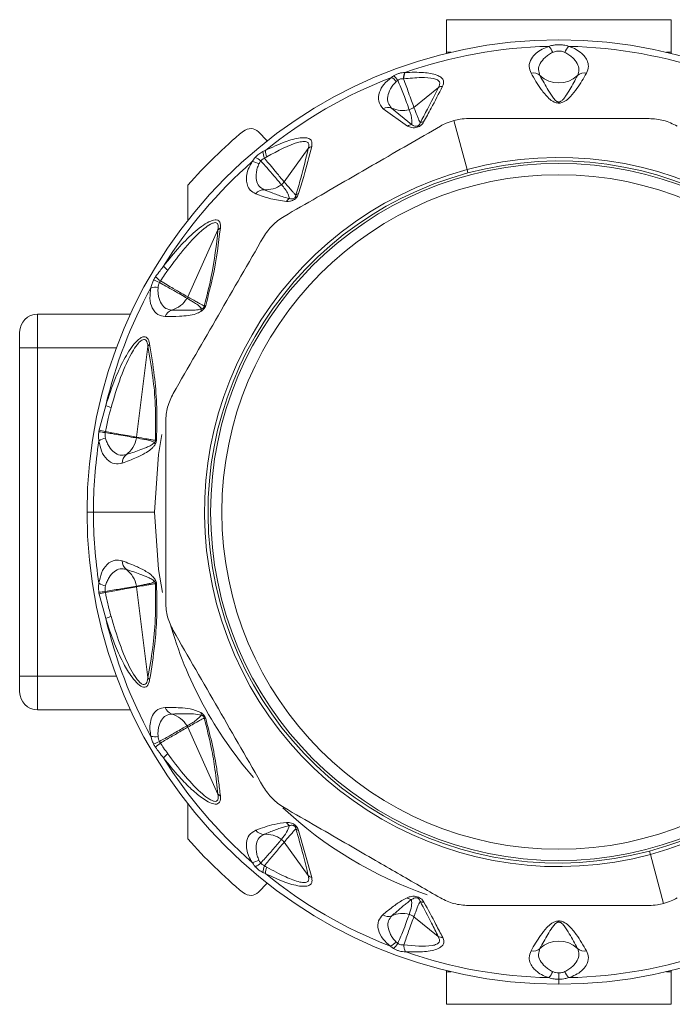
# Model space of a CAD drawing. Header units: millimetres. Extents: x -447 to 1924, y -61 to 422.
# Tile 20 of 59: x 90 to 119, y 378 to 422. Entities that reach past the tile are written whole.
import ezdxf

# ---------------------------------------------------------------- set-up
doc = ezdxf.new("R2010")
doc.units = ezdxf.units.MM

# ---------------------------------------------------------------- blocks, each defined once
blk = doc.blocks.new('Drawing View1')
at = {"color": 7, "linetype": 'Continuous', "lineweight": 18}
for p, q in [((313.221, 11.711), (313.221, 13.161)), ((313.221, 13.161), (323.221, 13.161)), ((323.221, 13.161), (323.221, 11.711)), ((313.43, 11.711), (313.221, 11.711)), ((313.221, 11.661), (313.221, 11.711)), ((323.221, 11.711), (323.012, 11.711)), ((323.221, 11.711), (323.221, 11.661)), ((311.772, 9.263), (312.866, 10.15)), ((311.668, 8.499), (310.78, 9.23)), ((311.484, 8.427), (310.408, 9.195)), ((314.14, 6.496), (313.555, 8.68)), ((304.852, 8.17), (305.245, 7.776)), ((305.997, 5.946), (307.068, 7.434)), ((314.14, 6.496), (314.18, 6.345)), ((301.71, 5.804), (301.71, 4.241)), ((301.705, 0.835), (303.049, 3.81)), ((295.021, -1.435), (295.021, 0.065)), ((295.021, 0.065), (299.154, 0.065)), ((294.221, -1.435), (294.221, -0.735)), ((294.221, -1.435), (295.021, -1.435)), ((294.221, -16.035), (294.221, -1.435)), ((295.021, -1.435), (298.531, -1.435)), ((295.021, -16.035), (295.021, -1.435)), ((299.428, -5.406), (299.934, -1.372)), ((297.762, -5.084), (298.055, -3.997)), ((297.221, -8.735), (297.506, -8.735)), ((300.221, -8.735), (297.506, -8.735)), ((299.428, -12.064), (299.934, -16.098)), ((298.055, -13.473), (297.762, -12.386)), ((294.221, -16.735), (294.221, -16.035)), ((294.221, -16.035), (295.021, -16.035)), ((295.021, -17.535), (295.021, -16.035)), ((295.021, -16.035), (298.531, -16.035)), ((295.021, -17.535), (299.154, -17.535)), ((301.705, -18.305), (303.049, -21.28)), ((301.71, -21.711), (301.71, -23.274)), ((306.641, -22.895), (307.221, -24.991)), ((305.997, -23.416), (307.068, -24.904)), ((322.262, -23.815), (322.302, -23.966)), ((322.302, -23.966), (322.887, -26.15)), ((305.245, -25.246), (304.852, -25.64)), ((311.772, -26.733), (312.855, -27.612)), ((313.221, -29.181), (313.221, -29.131)), ((313.221, -30.631), (313.221, -29.181)), ((313.221, -29.181), (313.43, -29.181)), ((318.221, -29.235), (318.221, -29.519)), ((323.012, -29.181), (323.221, -29.181)), ((323.221, -29.131), (323.221, -29.181)), ((323.221, -29.181), (323.221, -30.631)), ((318.221, -29.735), (318.221, -29.519)), ((323.221, -30.631), (313.221, -30.631))]:
    blk.add_line(p, q, dxfattribs=at)
at = {"color": 7, "linetype": 'Continuous', "lineweight": 18, "flags": 128}
for points in [[(300.553, -5.295), (300.404, -6.173), (300.221, -8.735)], [(300.221, -8.735), (300.404, -11.297), (300.581, -12.317)]]:
    blk.add_lwpolyline(points, dxfattribs=at)
at = {"color": 7, "linetype": 'Continuous', "lineweight": 18}
for radius in [15.5, 15]:
    blk.add_circle((318.221, -8.735), radius, dxfattribs=at)
for centre, radius, start, end in [((318.221, -8.735), 21, 270, 180), ((318.221, -8.735), 20.715, 91.2076, 109.3203), ((317.232, 11.452), 0.761, 19.4098, 43.4244), ((319.21, 11.452), 0.761, 136.5756, 160.5902), ((318.221, -8.735), 20.715, 70.7909, 88.7924), ((318.221, -8.735), 20.715, 111.0828, 129.0802), ((310.425, 9.971), 0.711, 38.0377, 61.0471), ((310.336, 10.014), 0.843, 32.1219, 50.6016), ((311.975, 10.537), 0.668, 155.5503, 180.1451), ((311.971, 10.526), 0.655, 153.86, 179.2766), ((317.089, 10.339), 0.452, 48.9264, 102.9176), ((318.221, 11.563), 1.216, 226.5845, 313.4155), ((319.353, 10.339), 0.452, 77.0824, 131.0736), ((313.055, 9.799), 0.399, 91.3535, 118.3569), ((310.628, 8.854), 0.406, 67.902, 122.832), ((311.27, 10.28), 1.159, 244.9802, 284.6512), ((311.713, 8.116), 0.385, 96.6679, 126.3431), ((312.219, 8.241), 0.375, 92.1072, 116.8471), ((318.221, -8.735), 22, 129.6624, 138.6353), ((304.498, 7.816), 0.5, 45, 129.6624), ((307.349, 7.118), 0.423, 107.5565, 131.6514), ((304.218, 6.037), 1.116, 48.7601, 63.865), ((305.842, 7.335), 0.796, 182.8892, 204.9427), ((305.966, 7.37), 0.805, 181.7282, 202.648), ((318.221, -8.735), 15.768, 285, 105), ((318.221, -8.735), 20.715, 131.2076, 148.1324), ((304.487, 6.093), 0.761, 59.4098, 83.4244), ((318.221, -8.735), 15.612, 285, 105), ((318.221, -8.735), 15.768, 105, 285), ((318.221, -8.735), 15.612, 105, 285), ((305.184, 6.765), 1.168, 265.9479, 306.1962), ((305.093, 5.149), 0.452, 88.9264, 142.9176), ((306.749, 5.069), 0.372, 106.9177, 128.3159), ((306.45, 4.856), 0.413, 121.4787, 148.1961), ((303.334, 3.56), 0.379, 118.2683, 138.9047), ((301.731, 3.129), 1.441, 220.0799, 230.4484), ((299.344, -0.733), 2.461, 63.4578, 70.1102), ((301.394, 2.809), 1.559, 223.8593, 234.4406), ((318.221, -8.735), 20.715, 151.2076, 166.7769), ((300.244, 0.502), 0.761, 79.4098, 103.4244), ((300.664, 1.379), 1.177, 286.0566, 328.9724), ((301.225, 1.052), 0.527, 328.0752, 335.7129), ((302.558, 0.22), 0.238, 103.248, 120.0633), ((295.021, -0.735), 0.8, 90, 180), ((301.136, -0.179), 0.452, 108.9264, 162.9176), ((302.632, 0.158), 0.344, 155.611, 176.4192), ((300.27, -1.529), 0.371, 134.8685, 155.0225), ((298.967, -2.025), 2.173, 245.1775, 251.8338), ((297.334, -9.976), 4.825, 81.7246, 85.1014), ((298.697, -2.237), 2.997, 251.8172, 257.2643), ((318.221, -8.735), 20.715, 171.2076, 180), ((298.169, -6.204), 0.761, 99.4098, 123.4244), ((298.261, -5.234), 1.179, 306.0921, 349.8835), ((298.905, -5.341), 0.527, 349.0389, 352.8561), ((300.499, -5.601), 0.274, 188.8197, 207.1446), ((300.376, -5.761), 0.241, 104.9328, 117.4882), ((299.24, -6.538), 0.452, 128.9264, 182.9176), ((318.221, -8.735), 21, 180, 270), ((318.221, -8.735), 20.715, 180, 188.7924), ((299.24, -10.932), 0.452, 177.0824, 231.0736), ((298.261, -12.237), 1.179, 10.1165, 53.9079), ((300.499, -11.87), 0.274, 152.8552, 171.1806), ((298.169, -11.266), 0.761, 236.5758, 260.5903), ((298.905, -12.13), 0.527, 7.1471, 10.9644), ((300.376, -11.709), 0.241, 242.5119, 255.0672), ((297.334, -7.494), 4.825, 274.8986, 278.2754), ((298.697, -15.234), 2.997, 102.7357, 108.1829), ((298.967, -15.446), 2.173, 108.1662, 114.8225), ((318.221, -8.735), 20.715, 193.2231, 208.7924), ((318.221, -8.735), 18, 195.8753, 220.9986), ((300.27, -15.941), 0.371, 204.9775, 225.1315), ((295.021, -16.735), 0.8, 180, 270), ((301.136, -17.292), 0.452, 197.0824, 251.0736), ((300.664, -18.85), 1.177, 31.0277, 73.9434), ((302.632, -17.629), 0.344, 183.5806, 204.3894), ((302.558, -17.69), 0.238, 239.937, 256.7519), ((300.244, -17.972), 0.761, 256.5756, 280.5902), ((299.344, -16.738), 2.461, 289.8898, 296.5422), ((301.393, -20.279), 1.559, 125.5588, 136.1413), ((301.731, -20.599), 1.441, 129.5516, 139.9201), ((318.221, -8.735), 20.715, 211.8676, 228.7924), ((303.334, -21.03), 0.379, 221.0953, 241.7317), ((318.221, -8.735), 18, 226.9592, 251.0059), ((306.45, -22.327), 0.413, 211.8044, 238.5199), ((305.093, -22.619), 0.452, 217.0824, 271.0736), ((305.184, -24.235), 1.168, 53.8038, 94.0521), ((306.749, -22.539), 0.372, 231.6841, 253.0823), ((318.221, -8.735), 22, 221.3647, 230.3376), ((304.487, -23.564), 0.761, 276.5757, 300.5903), ((304.218, -23.507), 1.116, 296.1355, 311.2401), ((305.842, -24.805), 0.796, 155.0575, 177.1112), ((305.966, -24.84), 0.805, 157.352, 178.2718), ((318.221, -8.735), 20.715, 230.9198, 248.7924), ((307.349, -24.588), 0.423, 228.3487, 252.4435), ((304.498, -25.286), 0.5, 230.3376, 315), ((311.723, -25.549), 0.427, 233.4449, 262.7909), ((312.235, -25.678), 0.417, 243.1273, 267.8975), ((310.633, -26.272), 0.452, 237.0824, 291.0736), ((311.27, -27.754), 1.162, 75.3904, 114.1143), ((310.387, -27.367), 0.761, 296.5758, 320.5903), ((310.271, -27.431), 0.925, 309.5889, 328.2249), ((313.066, -27.222), 0.444, 241.635, 268.6537), ((318.221, -29.033), 1.216, 46.5845, 133.4155), ((318.221, -8.735), 20.715, 250.7909, 268.7924), ((317.089, -27.81), 0.452, 257.0824, 311.0736), ((318.221, -8.735), 20.715, 271.2076, 289.209), ((319.353, -27.81), 0.452, 228.9264, 282.9176), ((317.232, -28.922), 0.761, 316.5756, 340.5902), ((319.21, -28.922), 0.761, 199.4098, 223.4244)]:
    blk.add_arc(centre, radius, start, end, dxfattribs=at)
for points, knots in [([(317.784, 11.975), (317.678, 11.937), (317.452, 11.857), (317.184, 11.665), (316.964, 11.405), (316.864, 11.092), (316.948, 10.881), (316.988, 10.78)], [0, 0, 0, 0, 0.147122, 0.312406, 0.50794, 0.764712, 1, 1, 1, 1]), ([(318.658, 11.975), (318.585, 11.998), (318.452, 12.038), (318.241, 12.053), (318.06, 12.043), (317.909, 12.017), (317.823, 11.988), (317.784, 11.975)], [0, 0, 0, 0, 0.269902, 0.490211, 0.672926, 0.851395, 1, 1, 1, 1]), ([(319.454, 10.78), (319.495, 10.882), (319.568, 11.067), (319.502, 11.334), (319.369, 11.543), (319.181, 11.723), (318.952, 11.873), (318.747, 11.944), (318.658, 11.975)], [0, 0, 0, 0, 0.237372, 0.431825, 0.589432, 0.718601, 0.877817, 1, 1, 1, 1]), ([(317.949, 11.705), (317.887, 11.672), (317.758, 11.605), (317.555, 11.441), (317.377, 11.216), (317.292, 10.936), (317.354, 10.765), (317.385, 10.68)], [0, 0, 0, 0, 0.11715, 0.23987, 0.49125, 0.745581, 1, 1, 1, 1]), ([(318.493, 11.705), (318.457, 11.719), (318.393, 11.745), (318.291, 11.763), (318.202, 11.766), (318.084, 11.755), (318.006, 11.726), (317.949, 11.705)], [0, 0, 0, 0, 0.212437, 0.388959, 0.539022, 0.670349, 1, 1, 1, 1]), ([(319.057, 10.68), (319.088, 10.765), (319.15, 10.936), (319.065, 11.216), (318.887, 11.441), (318.684, 11.605), (318.555, 11.672), (318.493, 11.705)], [0, 0, 0, 0, 0.254556, 0.508885, 0.760231, 0.882933, 1, 1, 1, 1]), ([(310.408, 9.195), (310.321, 9.302), (310.155, 9.509), (310.207, 9.907), (310.401, 10.283), (310.649, 10.492), (310.769, 10.593)], [0, 0, 0, 0, 0.299106, 0.577097, 0.795469, 1, 1, 1, 1]), ([(310.769, 10.593), (310.788, 10.607), (310.82, 10.632), (310.856, 10.655), (310.872, 10.665)], [0, 0, 0, 0, 0.559965, 1, 1, 1, 1]), ([(310.872, 10.665), (310.909, 10.687), (310.985, 10.73), (311.114, 10.776), (311.245, 10.808), (311.326, 10.812), (311.367, 10.813)], [0, 0, 0, 0, 0.249494, 0.497197, 0.746131, 1, 1, 1, 1]), ([(311.051, 10.462), (311.069, 10.475), (311.107, 10.501), (311.173, 10.526), (311.242, 10.54), (311.286, 10.537), (311.308, 10.535)], [0, 0, 0, 0, 0.250852, 0.497991, 0.745905, 1, 1, 1, 1]), ([(311.308, 10.535), (311.309, 10.535), (311.312, 10.535), (311.315, 10.534), (311.316, 10.534)], [0, 0, 0, 0, 0.557216, 1, 1, 1, 1]), ([(311.316, 10.534), (311.58, 10.558), (312.046, 10.601), (312.561, 10.579), (312.82, 10.494), (312.918, 10.401), (312.93, 10.28), (312.887, 10.193), (312.866, 10.15)], [0, 0, 0, 0, 0.354402, 0.625668, 0.731992, 0.825042, 0.913282, 1, 1, 1, 1]), ([(311.316, 10.534), (311.391, 10.321), (311.522, 9.947), (311.682, 9.507), (311.74, 9.35), (311.772, 9.263)], [0, 0, 0, 0, 0.372806, 0.654894, 1, 1, 1, 1]), ([(311.367, 10.813), (311.37, 10.814), (311.376, 10.814), (311.381, 10.814), (311.383, 10.814)], [0, 0, 0, 0, 0.558902, 1, 1, 1, 1]), ([(311.383, 10.814), (311.661, 10.821), (312.162, 10.834), (312.705, 10.746), (312.978, 10.612), (313.086, 10.487), (313.107, 10.344), (313.065, 10.245), (313.046, 10.198)], [0, 0, 0, 0, 0.331074, 0.596688, 0.707802, 0.810057, 0.910795, 1, 1, 1, 1]), ([(316.988, 10.78), (317.13, 10.538), (317.354, 10.158), (317.692, 9.727), (317.939, 9.527), (318.1, 9.466), (318.19, 9.451), (318.313, 9.455), (318.44, 9.501), (318.598, 9.599), (318.807, 9.798), (319.115, 10.201), (319.32, 10.551), (319.454, 10.78)], [0, 0, 0, 0, 0.25126, 0.396042, 0.462455, 0.47993, 0.495701, 0.509284, 0.540179, 0.56984, 0.63555, 0.761953, 1, 1, 1, 1]), ([(317.385, 10.68), (317.504, 10.458), (317.69, 10.11), (317.931, 9.737), (318.065, 9.57), (318.148, 9.517), (318.177, 9.505), (318.202, 9.5), (318.224, 9.498), (318.261, 9.502), (318.302, 9.52), (318.349, 9.553), (318.425, 9.627), (318.551, 9.794), (318.772, 10.149), (318.944, 10.469), (319.057, 10.68)], [0, 0, 0, 0, 0.2643505, 0.412633, 0.4746961, 0.4850701, 0.4933102, 0.4966759, 0.4996534, 0.5050934, 0.5165262, 0.5306861, 0.5543543, 0.6190612, 0.7494353, 1, 1, 1, 1]), ([(310.78, 9.23), (310.721, 9.302), (310.602, 9.445), (310.59, 9.744), (310.688, 10.021), (310.83, 10.249), (310.934, 10.357), (310.985, 10.409)], [0, 0, 0, 0, 0.254398, 0.508629, 0.760015, 0.882824, 1, 1, 1, 1]), ([(310.985, 10.409), (310.997, 10.42), (311.018, 10.438), (311.041, 10.455), (311.051, 10.462)], [0, 0, 0, 0, 0.562939, 1, 1, 1, 1]), ([(311.051, 10.462), (311.143, 10.248), (311.303, 9.877), (311.471, 9.418), (311.53, 9.253), (311.563, 9.159)], [0, 0, 0, 0, 0.369902, 0.642337, 1, 1, 1, 1]), ([(312.866, 10.15), (312.705, 9.828), (312.447, 9.311), (312.158, 8.777), (312.049, 8.575)], [0, 0, 0, 0, 0.622558, 1, 1, 1, 1]), ([(313.046, 10.198), (312.881, 9.874), (312.615, 9.354), (312.317, 8.818), (312.205, 8.615)], [0, 0, 0, 0, 0.622343, 1, 1, 1, 1]), ([(311.563, 9.159), (311.606, 9.173), (311.681, 9.196), (311.744, 9.242), (311.772, 9.263)], [0, 0, 0, 0, 0.559727, 1, 1, 1, 1]), ([(311.772, 9.263), (311.818, 9.14), (311.883, 8.967), (311.966, 8.762), (312.011, 8.655), (312.038, 8.598), (312.049, 8.575)], [0, 0, 0, 0, 0.5265308, 0.7416797, 0.8929338, 1, 1, 1, 1]), ([(311.563, 9.159), (311.622, 8.998), (311.703, 8.772), (311.676, 8.56), (311.668, 8.499)], [0, 0, 0, 0, 0.715322, 1, 1, 1, 1]), ([(314.202, 8.765), (314.078, 8.76), (313.861, 8.752), (313.646, 8.701), (313.555, 8.68)], [0, 0, 0, 0, 0.5738678, 1, 1, 1, 1]), ([(314.202, 8.765), (314.559, 8.765), (315.286, 8.765), (316.401, 8.765), (317.615, 8.765), (318.995, 8.765), (320.574, 8.765), (321.672, 8.765), (322.24, 8.765)], [0, 0, 0, 0, 0.135414, 0.274984, 0.415234, 0.58558, 0.78576, 1, 1, 1, 1]), ([(305.99, 4.411), (306.481, 4.694), (307.432, 5.243), (308.805, 6.036), (310.645, 7.098), (311.997, 7.879), (312.952, 8.43)], [0, 0, 0, 0, 0.21393, 0.414834, 0.587057, 1, 1, 1, 1]), ([(312.205, 8.615), (312.189, 8.589), (312.16, 8.541), (312.097, 8.473), (312.017, 8.414), (311.91, 8.37), (311.79, 8.353), (311.635, 8.366), (311.545, 8.402), (311.484, 8.427)], [0, 0, 0, 0, 0.130793, 0.239578, 0.342332, 0.447729, 0.567765, 0.709784, 1, 1, 1, 1]), ([(312.049, 8.575), (312.044, 8.557), (312.034, 8.526), (312.013, 8.488), (311.989, 8.462), (311.969, 8.446), (311.942, 8.432), (311.911, 8.423), (311.864, 8.418), (311.764, 8.433), (311.71, 8.471), (311.668, 8.499)], [0, 0, 0, 0, 0.1486655, 0.2587069, 0.3033944, 0.343965, 0.3814215, 0.4237767, 0.4707121, 0.5930499, 1, 1, 1, 1]), ([(313.555, 8.68), (313.439, 8.644), (313.228, 8.579), (313.038, 8.477), (312.952, 8.43)], [0, 0, 0, 0, 0.54545, 1, 1, 1, 1]), ([(305.162, 7.345), (305.453, 7.482), (305.974, 7.728), (306.598, 7.905), (306.963, 7.92), (307.149, 7.864), (307.251, 7.731), (307.232, 7.595), (307.221, 7.521)], [0, 0, 0, 0, 0.329595, 0.590214, 0.697936, 0.79287, 0.888175, 1, 1, 1, 1]), ([(305.224, 7.06), (305.712, 7.331), (306.282, 7.647), (306.867, 7.757), (307.005, 7.735), (307.067, 7.681), (307.104, 7.594), (307.083, 7.5), (307.068, 7.434)], [0, 0, 0, 0, 0.62182, 0.726244, 0.812215, 0.854202, 0.896749, 1, 1, 1, 1]), ([(307.221, 7.521), (307.112, 7.083), (306.943, 6.405), (306.72, 5.681), (306.641, 5.425)], [0, 0, 0, 0, 0.6465737, 1, 1, 1, 1]), ([(304.574, 6.849), (304.596, 6.886), (304.635, 6.95), (304.687, 7.012), (304.71, 7.038)], [0, 0, 0, 0, 0.56467, 1, 1, 1, 1]), ([(304.71, 7.038), (304.759, 7.088), (304.834, 7.164), (304.953, 7.247), (305.016, 7.279), (305.047, 7.295)], [0, 0, 0, 0, 0.4808387, 0.7383008, 1, 1, 1, 1]), ([(305.047, 7.295), (305.069, 7.305), (305.107, 7.322), (305.145, 7.338), (305.162, 7.345)], [0, 0, 0, 0, 0.561612, 1, 1, 1, 1]), ([(305.121, 6.999), (305.14, 7.011), (305.174, 7.031), (305.209, 7.051), (305.224, 7.06)], [0, 0, 0, 0, 0.562686, 1, 1, 1, 1]), ([(307.068, 7.434), (306.965, 7), (306.806, 6.33), (306.593, 5.614), (306.519, 5.361)], [0, 0, 0, 0, 0.647013, 1, 1, 1, 1]), ([(304.732, 5.421), (304.643, 5.468), (304.478, 5.555), (304.352, 5.781), (304.308, 6.019), (304.327, 6.285), (304.404, 6.562), (304.522, 6.762), (304.574, 6.849)], [0, 0, 0, 0, 0.217435, 0.40261, 0.562733, 0.698349, 0.867782, 1, 1, 1, 1]), ([(305.101, 5.601), (305.022, 5.646), (304.865, 5.737), (304.75, 6.006), (304.742, 6.293), (304.792, 6.549), (304.847, 6.683), (304.874, 6.749)], [0, 0, 0, 0, 0.25458, 0.508904, 0.76024, 0.882936, 1, 1, 1, 1]), ([(304.874, 6.749), (304.887, 6.773), (304.91, 6.817), (304.941, 6.858), (304.954, 6.876)], [0, 0, 0, 0, 0.569816, 1, 1, 1, 1]), ([(304.954, 6.876), (304.98, 6.905), (305.028, 6.96), (305.091, 6.987), (305.121, 6.999)], [0, 0, 0, 0, 0.5409025, 1, 1, 1, 1]), ([(304.954, 6.876), (305.022, 6.804), (305.189, 6.629), (305.39, 6.394), (305.581, 6.172), (305.753, 5.969), (305.83, 5.875), (305.873, 5.823)], [0, 0, 0, 0, 0.154429, 0.377318, 0.534784, 0.73906, 1, 1, 1, 1]), ([(305.121, 6.999), (305.182, 6.924), (305.333, 6.741), (305.527, 6.508), (305.711, 6.287), (305.878, 6.088), (305.954, 5.997), (305.997, 5.946)], [0, 0, 0, 0, 0.154754, 0.378155, 0.536036, 0.740167, 1, 1, 1, 1]), ([(305.873, 5.823), (305.899, 5.843), (305.946, 5.879), (305.982, 5.926), (305.997, 5.946)], [0, 0, 0, 0, 0.559847, 1, 1, 1, 1]), ([(305.873, 5.823), (305.991, 5.687), (306.157, 5.497), (306.217, 5.273), (306.234, 5.209)], [0, 0, 0, 0, 0.713249, 1, 1, 1, 1]), ([(305.997, 5.946), (306.086, 5.842), (306.213, 5.693), (306.369, 5.517), (306.453, 5.425), (306.5, 5.379), (306.519, 5.361)], [0, 0, 0, 0, 0.520969, 0.746083, 0.897634, 1, 1, 1, 1]), ([(306.099, 5.074), (305.862, 5.109), (305.369, 5.181), (304.95, 5.339), (304.732, 5.421)], [0, 0, 0, 0, 0.480824, 1, 1, 1, 1]), ([(306.234, 5.209), (306.124, 5.236), (305.94, 5.283), (305.675, 5.377), (305.407, 5.477), (305.21, 5.557), (305.101, 5.601)], [0, 0, 0, 0, 0.282705, 0.474543, 0.707985, 1, 1, 1, 1]), ([(306.641, 5.425), (306.622, 5.375), (306.593, 5.299), (306.497, 5.197), (306.381, 5.121), (306.24, 5.079), (306.146, 5.076), (306.099, 5.074)], [0, 0, 0, 0, 0.2451358, 0.373462, 0.502514, 0.7465812, 1, 1, 1, 1]), ([(306.519, 5.361), (306.517, 5.347), (306.515, 5.321), (306.503, 5.286), (306.486, 5.261), (306.473, 5.246), (306.458, 5.233), (306.425, 5.212), (306.376, 5.198), (306.307, 5.194), (306.263, 5.203), (306.234, 5.209)], [0, 0, 0, 0, 0.137704, 0.249479, 0.286396, 0.321316, 0.355929, 0.392063, 0.53214, 0.696583, 1, 1, 1, 1]), ([(300.628, 2.202), (300.863, 2.496), (301.301, 3.046), (301.912, 3.65), (302.386, 4.021), (302.712, 4.212), (302.958, 4.275), (303.101, 4.218), (303.164, 4.089), (303.158, 3.962), (303.155, 3.894)], [0, 0, 0, 0, 0.272182, 0.508365, 0.629093, 0.73152, 0.817422, 0.871713, 0.931474, 1, 1, 1, 1]), ([(300.813, 2.018), (301.323, 2.702), (301.911, 3.489), (302.661, 4.043), (302.826, 4.12), (302.925, 4.141), (303.001, 4.122), (303.049, 4.057), (303.066, 3.95), (303.055, 3.859), (303.049, 3.81)], [0, 0, 0, 0, 0.6559468, 0.7563235, 0.7984913, 0.8352458, 0.8712873, 0.9076823, 0.9502363, 1, 1, 1, 1]), ([(303.049, 3.81), (302.976, 3.144), (302.861, 2.098), (302.551, 0.871), (302.439, 0.425)], [0, 0, 0, 0, 0.636507, 1, 1, 1, 1]), ([(303.155, 3.894), (303.073, 3.217), (302.945, 2.151), (302.621, 0.906), (302.503, 0.451)], [0, 0, 0, 0, 0.635166, 1, 1, 1, 1]), ([(301.056, -3.466), (301.726, -2.305), (303.066, 0.016), (304.406, 2.336), (305.075, 3.496)], [0, 0, 0, 0, 0.500234, 1, 1, 1, 1]), ([(300.27, 1.729), (300.335, 1.819), (300.452, 1.98), (300.575, 2.134), (300.628, 2.202)], [0, 0, 0, 0, 0.564676, 1, 1, 1, 1]), ([(300.487, 1.541), (300.547, 1.632), (300.654, 1.793), (300.765, 1.95), (300.813, 2.018)], [0, 0, 0, 0, 0.565432, 1, 1, 1, 1]), ([(300.067, 1.242), (300.08, 1.303), (300.104, 1.414), (300.157, 1.529), (300.181, 1.581)], [0, 0, 0, 0, 0.541803, 1, 1, 1, 1]), ([(300.181, 1.581), (300.196, 1.61), (300.223, 1.661), (300.255, 1.708), (300.27, 1.729)], [0, 0, 0, 0, 0.559055, 1, 1, 1, 1]), ([(300.384, 1.25), (300.389, 1.287), (300.399, 1.36), (300.429, 1.433), (300.443, 1.469)], [0, 0, 0, 0, 0.509913, 1, 1, 1, 1]), ([(300.443, 1.469), (300.45, 1.483), (300.463, 1.508), (300.48, 1.531), (300.487, 1.541)], [0, 0, 0, 0, 0.559121, 1, 1, 1, 1]), ([(300.443, 1.469), (300.54, 1.416), (300.77, 1.292), (301.096, 1.105), (301.447, 0.904), (301.59, 0.821), (301.672, 0.773)], [0, 0, 0, 0, 0.171049, 0.404806, 0.657867, 1, 1, 1, 1]), ([(300.487, 1.541), (300.686, 1.425), (301.04, 1.219), (301.466, 0.973), (301.62, 0.884), (301.705, 0.835)], [0, 0, 0, 0, 0.365427, 0.649355, 1, 1, 1, 1]), ([(300.704, -0.046), (300.586, -0.027), (300.345, 0.013), (300.109, 0.313), (299.989, 0.731), (300.043, 1.083), (300.067, 1.242)], [0, 0, 0, 0, 0.259032, 0.530639, 0.786951, 1, 1, 1, 1]), ([(300.989, 0.249), (300.9, 0.264), (300.721, 0.296), (300.52, 0.509), (300.415, 0.776), (300.374, 1.034), (300.38, 1.179), (300.384, 1.25)], [0, 0, 0, 0, 0.25439, 0.508653, 0.760074, 0.882846, 1, 1, 1, 1]), ([(301.672, 0.773), (301.766, 0.715), (301.926, 0.617), (302.162, 0.482), (302.266, 0.362), (302.319, 0.3)], [0, 0, 0, 0, 0.40792, 0.697703, 1, 1, 1, 1]), ([(301.705, 0.835), (301.825, 0.766), (301.998, 0.667), (302.212, 0.547), (302.336, 0.477), (302.408, 0.441), (302.439, 0.425)], [0, 0, 0, 0, 0.493755, 0.710629, 0.87637, 1, 1, 1, 1]), ([(302.503, 0.451), (302.493, 0.421), (302.471, 0.36), (302.413, 0.281), (302.351, 0.221), (302.31, 0.194), (302.289, 0.18)], [0, 0, 0, 0, 0.256292, 0.521443, 0.747401, 1, 1, 1, 1]), ([(302.289, 0.18), (302.216, 0.145), (302.022, 0.052), (301.708, 0.002), (301.251, -0.044), (300.914, -0.045), (300.704, -0.046)], [0, 0, 0, 0, 0.125054, 0.329105, 0.583177, 1, 1, 1, 1]), ([(302.319, 0.3), (302.266, 0.287), (302.12, 0.25), (301.872, 0.24), (301.482, 0.232), (301.179, 0.242), (300.989, 0.249)], [0, 0, 0, 0, 0.115112, 0.316391, 0.573412, 1, 1, 1, 1]), ([(302.439, 0.425), (302.437, 0.419), (302.435, 0.406), (302.427, 0.385), (302.415, 0.365), (302.394, 0.34), (302.36, 0.316), (302.334, 0.306), (302.319, 0.3)], [0, 0, 0, 0, 0.1065218, 0.2012233, 0.2949732, 0.3967094, 0.6528189, 1, 1, 1, 1]), ([(298.055, -3.997), (298.19, -3.583), (298.431, -2.845), (298.882, -1.892), (299.266, -1.295), (299.552, -1.023), (299.7, -0.942), (299.818, -0.937), (299.906, -0.991), (299.972, -1.103), (299.996, -1.21), (300.008, -1.266)], [0, 0, 0, 0, 0.285538, 0.509527, 0.703241, 0.765072, 0.819711, 0.859429, 0.901399, 0.9481, 1, 1, 1, 1]), ([(298.29, -4.089), (298.559, -3.185), (298.87, -2.141), (299.457, -1.269), (299.604, -1.122), (299.701, -1.063), (299.787, -1.055), (299.857, -1.108), (299.908, -1.217), (299.925, -1.318), (299.934, -1.372)], [0, 0, 0, 0, 0.656198, 0.757587, 0.799792, 0.836227, 0.871671, 0.907777, 0.950014, 1, 1, 1, 1]), ([(300.008, -1.266), (300.083, -1.727), (300.216, -2.552), (300.343, -3.964), (300.324, -4.978), (300.314, -5.528)], [0, 0, 0, 0, 0.366467, 0.656613, 1, 1, 1, 1]), ([(299.934, -1.372), (300.011, -1.824), (300.15, -2.632), (300.287, -4.015), (300.272, -5.009), (300.264, -5.547)], [0, 0, 0, 0, 0.368099, 0.658336, 1, 1, 1, 1]), ([(298.036, -5.16), (298.078, -4.965), (298.154, -4.605), (298.247, -4.251), (298.29, -4.089)], [0, 0, 0, 0, 0.542941, 1, 1, 1, 1]), ([(300.721, -12.754), (300.721, -11.415), (300.721, -8.735), (300.721, -6.056), (300.721, -4.716)], [0, 0, 0, 0, 0.499933, 1, 1, 1, 1]), ([(297.749, -5.569), (297.74, -5.496), (297.723, -5.369), (297.739, -5.229), (297.746, -5.168)], [0, 0, 0, 0, 0.572072, 1, 1, 1, 1]), ([(297.746, -5.168), (297.749, -5.152), (297.753, -5.124), (297.759, -5.096), (297.762, -5.084)], [0, 0, 0, 0, 0.559761, 1, 1, 1, 1]), ([(298.044, -5.453), (298.036, -5.412), (298.019, -5.332), (298.025, -5.244), (298.029, -5.201)], [0, 0, 0, 0, 0.510723, 1, 1, 1, 1]), ([(298.029, -5.201), (298.03, -5.193), (298.032, -5.179), (298.035, -5.166), (298.036, -5.16)], [0, 0, 0, 0, 0.55978, 1, 1, 1, 1]), ([(298.029, -5.201), (298.128, -5.217), (298.375, -5.257), (298.746, -5.322), (299.157, -5.394), (299.326, -5.424), (299.422, -5.441)], [0, 0, 0, 0, 0.155657, 0.38755, 0.650476, 1, 1, 1, 1]), ([(298.036, -5.16), (298.135, -5.177), (298.381, -5.221), (298.752, -5.287), (299.163, -5.359), (299.331, -5.389), (299.428, -5.406)], [0, 0, 0, 0, 0.155639, 0.387571, 0.650535, 1, 1, 1, 1]), ([(298.789, -6.561), (298.671, -6.583), (298.431, -6.629), (298.106, -6.427), (297.851, -6.074), (297.781, -5.726), (297.749, -5.569)], [0, 0, 0, 0, 0.259149, 0.531128, 0.788083, 1, 1, 1, 1]), ([(298.956, -6.187), (298.866, -6.202), (298.687, -6.234), (298.426, -6.102), (298.236, -5.887), (298.109, -5.659), (298.066, -5.521), (298.044, -5.453)], [0, 0, 0, 0, 0.25439, 0.508653, 0.760076, 0.882848, 1, 1, 1, 1]), ([(300.228, -5.643), (300.179, -5.683), (300.058, -5.782), (299.828, -5.875), (299.457, -6.024), (299.151, -6.123), (298.956, -6.187)], [0, 0, 0, 0, 0.12348, 0.298954, 0.554672, 1, 1, 1, 1]), ([(299.422, -5.441), (299.538, -5.463), (299.729, -5.501), (300.005, -5.545), (300.152, -5.609), (300.228, -5.643)], [0, 0, 0, 0, 0.426007, 0.700145, 1, 1, 1, 1]), ([(299.428, -5.406), (299.568, -5.431), (299.765, -5.465), (300.012, -5.507), (300.151, -5.531), (300.232, -5.542), (300.264, -5.547)], [0, 0, 0, 0, 0.5028076, 0.7085926, 0.8855603, 1, 1, 1, 1]), ([(300.264, -5.547), (300.264, -5.552), (300.264, -5.562), (300.261, -5.58), (300.255, -5.601), (300.243, -5.623), (300.234, -5.636), (300.228, -5.643)], [0, 0, 0, 0, 0.1325739, 0.2714668, 0.4378351, 0.6868285, 1, 1, 1, 1]), ([(300.314, -5.528), (300.312, -5.544), (300.309, -5.579), (300.293, -5.65), (300.27, -5.696), (300.255, -5.726)], [0, 0, 0, 0, 0.222827, 0.488483, 1, 1, 1, 1]), ([(300.255, -5.726), (300.228, -5.767), (300.167, -5.856), (300.012, -5.992), (299.764, -6.152), (299.337, -6.357), (299.001, -6.482), (298.789, -6.561)], [0, 0, 0, 0, 0.063949, 0.139633, 0.317237, 0.568463, 1, 1, 1, 1]), ([(297.749, -11.901), (297.781, -11.745), (297.851, -11.395), (298.114, -11.032), (298.443, -10.839), (298.681, -10.887), (298.789, -10.909)], [0, 0, 0, 0, 0.210078, 0.472065, 0.762912, 1, 1, 1, 1]), ([(298.789, -10.909), (299.014, -10.992), (299.383, -11.128), (299.824, -11.355), (300.095, -11.531), (300.208, -11.681), (300.255, -11.744)], [0, 0, 0, 0, 0.4565545, 0.748856, 0.8946267, 1, 1, 1, 1]), ([(298.044, -12.017), (298.066, -11.949), (298.109, -11.811), (298.236, -11.583), (298.426, -11.368), (298.687, -11.236), (298.866, -11.268), (298.956, -11.283)], [0, 0, 0, 0, 0.117161, 0.239899, 0.491313, 0.74564, 1, 1, 1, 1]), ([(298.956, -11.283), (299.162, -11.35), (299.497, -11.459), (299.88, -11.616), (300.098, -11.713), (300.192, -11.795), (300.228, -11.828)], [0, 0, 0, 0, 0.470738, 0.766879, 0.908603, 1, 1, 1, 1]), ([(300.255, -11.744), (300.271, -11.776), (300.292, -11.82), (300.309, -11.891), (300.312, -11.924), (300.314, -11.942)], [0, 0, 0, 0, 0.527893, 0.7496455, 1, 1, 1, 1]), ([(297.746, -12.302), (297.738, -12.224), (297.723, -12.083), (297.741, -11.958), (297.749, -11.901)], [0, 0, 0, 0, 0.5520112, 1, 1, 1, 1]), ([(298.029, -12.269), (298.025, -12.221), (298.019, -12.133), (298.036, -12.053), (298.044, -12.017)], [0, 0, 0, 0, 0.543645, 1, 1, 1, 1]), ([(299.422, -12.029), (299.321, -12.047), (299.141, -12.08), (298.647, -12.166), (298.248, -12.233), (298.029, -12.269)], [0, 0, 0, 0, 0.361519, 0.649049, 1, 1, 1, 1]), ([(299.428, -12.064), (299.33, -12.081), (299.155, -12.112), (298.667, -12.198), (298.263, -12.27), (298.036, -12.311)], [0, 0, 0, 0, 0.351286, 0.635427, 1, 1, 1, 1]), ([(300.228, -11.828), (300.178, -11.854), (300.077, -11.907), (299.899, -11.937), (299.682, -11.982), (299.519, -12.012), (299.422, -12.029)], [0, 0, 0, 0, 0.201655, 0.404918, 0.64705, 1, 1, 1, 1]), ([(300.264, -11.923), (300.204, -11.932), (300.093, -11.949), (299.914, -11.98), (299.695, -12.017), (299.527, -12.047), (299.428, -12.064)], [0, 0, 0, 0, 0.215335, 0.398234, 0.642077, 1, 1, 1, 1]), ([(300.264, -11.923), (300.272, -12.462), (300.287, -13.479), (300.147, -14.858), (300.008, -15.664), (299.934, -16.098)], [0, 0, 0, 0, 0.3425593, 0.6462348, 1, 1, 1, 1]), ([(300.314, -11.942), (300.324, -12.437), (300.345, -13.379), (300.231, -14.813), (300.091, -15.684), (300.008, -16.204)], [0, 0, 0, 0, 0.308412, 0.587789, 1, 1, 1, 1]), ([(300.228, -11.828), (300.234, -11.834), (300.244, -11.847), (300.255, -11.869), (300.261, -11.889), (300.264, -11.906), (300.264, -11.917), (300.264, -11.923)], [0, 0, 0, 0, 0.312066, 0.577689, 0.709478, 0.846396, 1, 1, 1, 1]), ([(297.762, -12.386), (297.758, -12.371), (297.752, -12.343), (297.748, -12.314), (297.746, -12.302)], [0, 0, 0, 0, 0.560051, 1, 1, 1, 1]), ([(298.036, -12.311), (298.034, -12.303), (298.031, -12.289), (298.029, -12.275), (298.029, -12.269)], [0, 0, 0, 0, 0.560002, 1, 1, 1, 1]), ([(298.29, -13.381), (298.24, -13.192), (298.147, -12.837), (298.072, -12.478), (298.036, -12.311)], [0, 0, 0, 0, 0.534048, 1, 1, 1, 1]), ([(300.008, -16.204), (299.995, -16.262), (299.971, -16.371), (299.901, -16.485), (299.802, -16.539), (299.64, -16.513), (299.411, -16.329), (299.112, -15.945), (298.776, -15.362), (298.393, -14.516), (298.178, -13.853), (298.055, -13.473)], [0, 0, 0, 0, 0.053488, 0.101165, 0.145724, 0.192526, 0.283011, 0.383772, 0.541991, 0.738283, 1, 1, 1, 1]), ([(299.934, -16.098), (299.925, -16.154), (299.907, -16.257), (299.853, -16.369), (299.773, -16.42), (299.668, -16.395), (299.548, -16.299), (299.372, -16.087), (298.836, -15.187), (298.538, -14.202), (298.29, -13.381)], [0, 0, 0, 0, 0.051327, 0.09442, 0.134349, 0.174419, 0.220939, 0.27713, 0.398157, 1, 1, 1, 1]), ([(305.075, -20.966), (304.406, -19.806), (303.066, -17.486), (301.726, -15.165), (301.056, -14.004)], [0, 0, 0, 0, 0.499632, 1, 1, 1, 1]), ([(300.067, -18.712), (300.048, -18.608), (300.006, -18.383), (300.031, -18.065), (300.135, -17.744), (300.352, -17.482), (300.586, -17.444), (300.704, -17.424)], [0, 0, 0, 0, 0.137707, 0.297654, 0.485766, 0.740451, 1, 1, 1, 1]), ([(300.704, -17.424), (300.92, -17.428), (301.284, -17.434), (301.801, -17.463), (302.129, -17.589), (302.289, -17.65)], [0, 0, 0, 0, 0.427707, 0.722359, 1, 1, 1, 1]), ([(300.384, -18.72), (300.38, -18.649), (300.374, -18.504), (300.415, -18.246), (300.52, -17.979), (300.72, -17.766), (300.9, -17.735), (300.989, -17.719)], [0, 0, 0, 0, 0.117122, 0.23984, 0.491204, 0.745529, 1, 1, 1, 1]), ([(300.989, -17.719), (301.184, -17.714), (301.511, -17.706), (301.946, -17.701), (302.199, -17.748), (302.319, -17.771)], [0, 0, 0, 0, 0.4373839, 0.7346037, 1, 1, 1, 1]), ([(302.319, -17.771), (302.243, -17.847), (302.054, -18.036), (301.815, -18.166), (301.672, -18.243)], [0, 0, 0, 0, 0.404874, 1, 1, 1, 1]), ([(302.439, -17.896), (302.389, -17.921), (302.292, -17.971), (302.134, -18.061), (301.939, -18.171), (301.79, -18.256), (301.705, -18.305)], [0, 0, 0, 0, 0.199401, 0.389589, 0.65075, 1, 1, 1, 1]), ([(302.289, -17.65), (302.315, -17.667), (302.361, -17.698), (302.417, -17.757), (302.455, -17.811), (302.484, -17.863), (302.496, -17.901), (302.503, -17.921)], [0, 0, 0, 0, 0.303841, 0.543349, 0.671179, 0.821746, 1, 1, 1, 1]), ([(302.319, -17.771), (302.333, -17.776), (302.358, -17.785), (302.389, -17.807), (302.409, -17.828), (302.421, -17.844), (302.43, -17.861), (302.436, -17.878), (302.438, -17.89), (302.439, -17.896)], [0, 0, 0, 0, 0.3366965, 0.5652326, 0.6587129, 0.7523062, 0.8216938, 0.9026669, 1, 1, 1, 1]), ([(302.439, -17.896), (302.552, -18.343), (302.754, -19.144), (302.936, -20.26), (303.009, -20.919), (303.049, -21.28)], [0, 0, 0, 0, 0.364986, 0.653176, 1, 1, 1, 1]), ([(302.503, -17.921), (302.598, -18.276), (302.797, -19.024), (302.963, -19.936), (303.082, -20.725), (303.13, -21.147), (303.155, -21.364)], [0, 0, 0, 0, 0.283427, 0.598157, 0.79281, 1, 1, 1, 1]), ([(301.672, -18.243), (301.604, -18.283), (301.482, -18.354), (301.204, -18.513), (300.879, -18.7), (300.611, -18.847), (300.443, -18.939)], [0, 0, 0, 0, 0.294643, 0.521096, 0.701932, 1, 1, 1, 1]), ([(301.705, -18.305), (301.637, -18.345), (301.515, -18.414), (301.239, -18.574), (300.915, -18.761), (300.651, -18.915), (300.487, -19.011)], [0, 0, 0, 0, 0.294538, 0.521008, 0.701872, 1, 1, 1, 1]), ([(301.672, -18.243), (301.679, -18.254), (301.691, -18.274), (301.701, -18.296), (301.705, -18.305)], [0, 0, 0, 0, 0.559976, 1, 1, 1, 1]), ([(300.181, -19.051), (300.153, -18.991), (300.101, -18.876), (300.078, -18.764), (300.067, -18.712)], [0, 0, 0, 0, 0.530896, 1, 1, 1, 1]), ([(300.443, -18.939), (300.428, -18.901), (300.398, -18.827), (300.388, -18.755), (300.384, -18.72)], [0, 0, 0, 0, 0.5231365, 1, 1, 1, 1]), ([(300.27, -19.199), (300.252, -19.172), (300.219, -19.125), (300.193, -19.074), (300.181, -19.051)], [0, 0, 0, 0, 0.560194, 1, 1, 1, 1]), ([(300.628, -19.672), (300.56, -19.586), (300.437, -19.431), (300.321, -19.27), (300.27, -19.199)], [0, 0, 0, 0, 0.555292, 1, 1, 1, 1]), ([(300.487, -19.011), (300.478, -18.998), (300.461, -18.975), (300.449, -18.95), (300.443, -18.939)], [0, 0, 0, 0, 0.560007, 1, 1, 1, 1]), ([(300.813, -19.488), (300.752, -19.401), (300.641, -19.244), (300.534, -19.083), (300.487, -19.011)], [0, 0, 0, 0, 0.554562, 1, 1, 1, 1]), ([(303.155, -21.364), (303.158, -21.418), (303.164, -21.521), (303.13, -21.641), (303.053, -21.716), (302.834, -21.747), (302.393, -21.512), (301.856, -21.065), (301.25, -20.453), (300.857, -19.959), (300.628, -19.672)], [0, 0, 0, 0, 0.054232, 0.103303, 0.150337, 0.200897, 0.369635, 0.542742, 0.734318, 1, 1, 1, 1]), ([(303.049, -21.28), (303.055, -21.331), (303.066, -21.425), (303.046, -21.538), (302.986, -21.604), (302.883, -21.608), (302.748, -21.558), (302.54, -21.431), (301.829, -20.837), (301.276, -20.103), (300.813, -19.488)], [0, 0, 0, 0, 0.051613, 0.09536, 0.137319, 0.180165, 0.228028, 0.285272, 0.402314, 1, 1, 1, 1]), ([(312.952, -25.9), (312.642, -25.721), (312.013, -25.358), (311.047, -24.801), (309.996, -24.194), (308.801, -23.504), (307.433, -22.714), (306.482, -22.165), (305.99, -21.881)], [0, 0, 0, 0, 0.135419, 0.274991, 0.415244, 0.585607, 0.785782, 1, 1, 1, 1]), ([(304.732, -22.891), (304.996, -22.791), (305.414, -22.631), (305.914, -22.568), (306.099, -22.544)], [0, 0, 0, 0, 0.629625, 1, 1, 1, 1]), ([(305.101, -23.071), (305.262, -23.006), (305.499, -22.911), (305.804, -22.801), (306.018, -22.73), (306.161, -22.696), (306.234, -22.679)], [0, 0, 0, 0, 0.429633, 0.636413, 0.813229, 1, 1, 1, 1]), ([(306.234, -22.679), (306.198, -22.78), (306.118, -22.999), (305.959, -23.19), (305.873, -23.293)], [0, 0, 0, 0, 0.460533, 1, 1, 1, 1]), ([(306.099, -22.544), (306.137, -22.545), (306.205, -22.547), (306.309, -22.569), (306.398, -22.605), (306.48, -22.655), (306.553, -22.724), (306.61, -22.81), (306.63, -22.866), (306.641, -22.895)], [0, 0, 0, 0, 0.202674, 0.363901, 0.493169, 0.594446, 0.716905, 0.852714, 1, 1, 1, 1]), ([(306.234, -22.679), (306.26, -22.674), (306.304, -22.665), (306.37, -22.667), (306.422, -22.681), (306.458, -22.703), (306.476, -22.719), (306.491, -22.737), (306.504, -22.76), (306.515, -22.794), (306.517, -22.816), (306.519, -22.831)], [0, 0, 0, 0, 0.274116, 0.463194, 0.592982, 0.653123, 0.685144, 0.720858, 0.783468, 0.856593, 1, 1, 1, 1]), ([(304.574, -24.32), (304.521, -24.229), (304.405, -24.034), (304.32, -23.73), (304.306, -23.397), (304.416, -23.072), (304.624, -22.953), (304.732, -22.891)], [0, 0, 0, 0, 0.136663, 0.294577, 0.479617, 0.72985, 1, 1, 1, 1]), ([(304.874, -24.219), (304.847, -24.153), (304.792, -24.019), (304.742, -23.763), (304.75, -23.476), (304.865, -23.207), (305.022, -23.116), (305.101, -23.071)], [0, 0, 0, 0, 0.117118, 0.239833, 0.491188, 0.745502, 1, 1, 1, 1]), ([(306.519, -22.831), (306.48, -22.87), (306.402, -22.949), (306.283, -23.085), (306.147, -23.241), (306.05, -23.354), (305.997, -23.416)], [0, 0, 0, 0, 0.213459, 0.429379, 0.690191, 1, 1, 1, 1]), ([(306.519, -22.831), (306.631, -23.215), (306.839, -23.927), (306.995, -24.596), (307.068, -24.904)], [0, 0, 0, 0, 0.53826, 1, 1, 1, 1]), ([(305.873, -23.293), (305.825, -23.352), (305.739, -23.456), (305.538, -23.692), (305.297, -23.975), (305.086, -24.203), (304.954, -24.346)], [0, 0, 0, 0, 0.287161, 0.511571, 0.692984, 1, 1, 1, 1]), ([(305.997, -23.416), (305.949, -23.473), (305.863, -23.575), (305.669, -23.807), (305.435, -24.087), (305.242, -24.322), (305.121, -24.469)], [0, 0, 0, 0, 0.28629, 0.510661, 0.69222, 1, 1, 1, 1]), ([(305.873, -23.293), (305.899, -23.313), (305.946, -23.35), (305.982, -23.396), (305.997, -23.416)], [0, 0, 0, 0, 0.559847, 1, 1, 1, 1]), ([(304.71, -24.509), (304.68, -24.473), (304.628, -24.411), (304.59, -24.346), (304.574, -24.32)], [0, 0, 0, 0, 0.579744, 1, 1, 1, 1]), ([(305.047, -24.765), (304.989, -24.733), (304.899, -24.684), (304.785, -24.589), (304.735, -24.536), (304.71, -24.509)], [0, 0, 0, 0, 0.4821932, 0.7402634, 1, 1, 1, 1]), ([(304.954, -24.346), (304.936, -24.322), (304.906, -24.28), (304.884, -24.237), (304.874, -24.219)], [0, 0, 0, 0, 0.574767, 1, 1, 1, 1]), ([(305.121, -24.469), (305.086, -24.454), (305.022, -24.425), (304.975, -24.371), (304.954, -24.346)], [0, 0, 0, 0, 0.5416872, 1, 1, 1, 1]), ([(305.224, -24.53), (305.205, -24.519), (305.17, -24.499), (305.136, -24.478), (305.121, -24.469)], [0, 0, 0, 0, 0.557314, 1, 1, 1, 1]), ([(305.162, -24.815), (305.141, -24.806), (305.102, -24.79), (305.064, -24.773), (305.047, -24.765)], [0, 0, 0, 0, 0.5583762, 1, 1, 1, 1]), ([(307.221, -24.991), (307.231, -25.053), (307.25, -25.174), (307.179, -25.31), (307.013, -25.385), (306.648, -25.387), (306.003, -25.21), (305.464, -24.957), (305.162, -24.815)], [0, 0, 0, 0, 0.0942, 0.182499, 0.278775, 0.389657, 0.657979, 1, 1, 1, 1]), ([(307.068, -24.904), (307.082, -24.961), (307.101, -25.043), (307.08, -25.127), (307.046, -25.173), (306.99, -25.205), (306.88, -25.225), (306.579, -25.182), (305.996, -24.951), (305.505, -24.683), (305.224, -24.53)], [0, 0, 0, 0, 0.088148, 0.127362, 0.165638, 0.20809, 0.253003, 0.357761, 0.633199, 1, 1, 1, 1]), ([(311.469, -25.892), (311.511, -25.875), (311.587, -25.844), (311.718, -25.82), (311.849, -25.823), (311.977, -25.86), (312.083, -25.923), (312.164, -26.004), (312.2, -26.063), (312.22, -26.095)], [0, 0, 0, 0, 0.195281, 0.351729, 0.494735, 0.605844, 0.71819, 0.84666, 1, 1, 1, 1]), ([(310.388, -26.651), (310.525, -26.537), (310.73, -26.366), (311.016, -26.158), (311.23, -26.014), (311.387, -25.934), (311.469, -25.892)], [0, 0, 0, 0, 0.420929, 0.628617, 0.808166, 1, 1, 1, 1]), ([(310.795, -26.693), (310.916, -26.585), (311.096, -26.424), (311.33, -26.227), (311.498, -26.092), (311.612, -26.013), (311.67, -25.973)], [0, 0, 0, 0, 0.425602, 0.634107, 0.812726, 1, 1, 1, 1]), ([(311.67, -25.973), (311.673, -26.071), (311.68, -26.285), (311.605, -26.508), (311.563, -26.63)], [0, 0, 0, 0, 0.4557088, 1, 1, 1, 1]), ([(311.67, -25.973), (311.71, -25.945), (311.761, -25.91), (311.854, -25.891), (311.902, -25.892), (311.938, -25.903), (311.959, -25.912), (311.977, -25.924), (312.004, -25.95), (312.03, -25.993), (312.041, -26.029), (312.047, -26.05)], [0, 0, 0, 0, 0.3889974, 0.4912743, 0.5782214, 0.607166, 0.63573, 0.6660148, 0.7004174, 0.8248318, 1, 1, 1, 1]), ([(312.047, -26.05), (312.025, -26.097), (311.982, -26.191), (311.919, -26.348), (311.849, -26.528), (311.799, -26.661), (311.772, -26.733)], [0, 0, 0, 0, 0.21465, 0.427263, 0.688154, 1, 1, 1, 1]), ([(312.047, -26.05), (312.222, -26.377), (312.505, -26.905), (312.759, -27.417), (312.855, -27.612)], [0, 0, 0, 0, 0.619883, 1, 1, 1, 1]), ([(312.22, -26.095), (312.401, -26.424), (312.693, -26.955), (312.956, -27.469), (313.056, -27.665)], [0, 0, 0, 0, 0.620107, 1, 1, 1, 1]), ([(322.24, -26.235), (321.883, -26.235), (321.156, -26.235), (320.041, -26.235), (318.827, -26.235), (317.447, -26.235), (315.868, -26.235), (314.77, -26.235), (314.202, -26.235)], [0, 0, 0, 0, 0.135414, 0.274984, 0.415234, 0.58558, 0.78576, 1, 1, 1, 1]), ([(322.24, -26.235), (322.364, -26.231), (322.581, -26.223), (322.796, -26.172), (322.887, -26.15)], [0, 0, 0, 0, 0.573868, 1, 1, 1, 1]), ([(322.887, -26.15), (323.003, -26.114), (323.214, -26.049), (323.404, -25.947), (323.49, -25.9)], [0, 0, 0, 0, 0.54545, 1, 1, 1, 1]), ([(310.727, -28.047), (310.608, -27.943), (310.341, -27.708), (310.157, -27.3), (310.153, -26.918), (310.315, -26.734), (310.388, -26.651)], [0, 0, 0, 0, 0.2091723, 0.4692564, 0.7606952, 1, 1, 1, 1]), ([(310.975, -27.85), (310.927, -27.797), (310.829, -27.69), (310.695, -27.466), (310.604, -27.194), (310.62, -26.902), (310.737, -26.763), (310.795, -26.693)], [0, 0, 0, 0, 0.117159, 0.239896, 0.491308, 0.745636, 1, 1, 1, 1]), ([(311.563, -26.63), (311.535, -26.711), (311.479, -26.868), (311.316, -27.312), (311.151, -27.7), (311.057, -27.918)], [0, 0, 0, 0, 0.321949, 0.6179, 1, 1, 1, 1]), ([(311.563, -26.63), (311.606, -26.643), (311.681, -26.666), (311.744, -26.712), (311.772, -26.733)], [0, 0, 0, 0, 0.559728, 1, 1, 1, 1]), ([(311.772, -26.733), (311.741, -26.818), (311.684, -26.973), (311.527, -27.405), (311.397, -27.776), (311.322, -27.988)], [0, 0, 0, 0, 0.342164, 0.623264, 1, 1, 1, 1]), ([(319.454, -28.25), (319.312, -28.008), (319.088, -27.628), (318.75, -27.197), (318.503, -26.997), (318.342, -26.937), (318.252, -26.921), (318.129, -26.925), (318.002, -26.971), (317.844, -27.069), (317.635, -27.268), (317.327, -27.671), (317.122, -28.021), (316.988, -28.25)], [0, 0, 0, 0, 0.25126, 0.396042, 0.462455, 0.47993, 0.495701, 0.509284, 0.540179, 0.56984, 0.63555, 0.761953, 1, 1, 1, 1]), ([(319.057, -28.15), (318.938, -27.928), (318.752, -27.581), (318.511, -27.207), (318.377, -27.04), (318.294, -26.987), (318.265, -26.975), (318.24, -26.97), (318.218, -26.968), (318.181, -26.972), (318.14, -26.991), (318.093, -27.023), (318.017, -27.098), (317.891, -27.264), (317.67, -27.619), (317.498, -27.939), (317.385, -28.15)], [0, 0, 0, 0, 0.264351, 0.412633, 0.474696, 0.48507, 0.49331, 0.496676, 0.499653, 0.505093, 0.516526, 0.530686, 0.554354, 0.619061, 0.749435, 1, 1, 1, 1]), ([(311.057, -27.918), (311.041, -27.906), (311.012, -27.884), (310.986, -27.86), (310.975, -27.85)], [0, 0, 0, 0, 0.555851, 1, 1, 1, 1]), ([(311.322, -27.988), (311.3, -27.991), (311.256, -27.996), (311.184, -27.984), (311.116, -27.958), (311.077, -27.932), (311.057, -27.918)], [0, 0, 0, 0, 0.255573, 0.503234, 0.749597, 1, 1, 1, 1]), ([(312.855, -27.612), (312.879, -27.66), (312.925, -27.753), (312.903, -27.878), (312.786, -27.971), (312.312, -28.091), (311.771, -28.035), (311.322, -27.988)], [0, 0, 0, 0, 0.097572, 0.186101, 0.286324, 0.407959, 1, 1, 1, 1]), ([(311.405, -28.297), (311.382, -28.249), (311.34, -28.163), (311.327, -28.042), (311.322, -27.988)], [0, 0, 0, 0, 0.5592992, 1, 1, 1, 1]), ([(313.056, -27.665), (313.078, -27.72), (313.121, -27.827), (313.089, -27.978), (312.96, -28.108), (312.637, -28.245), (312.095, -28.313), (311.626, -28.302), (311.405, -28.297)], [0, 0, 0, 0, 0.103652, 0.20385, 0.314185, 0.440662, 0.737374, 1, 1, 1, 1]), ([(310.861, -28.144), (310.834, -28.127), (310.787, -28.096), (310.746, -28.062), (310.727, -28.047)], [0, 0, 0, 0, 0.55931, 1, 1, 1, 1]), ([(311.405, -28.297), (311.357, -28.296), (311.262, -28.295), (311.114, -28.26), (310.976, -28.209), (310.9, -28.166), (310.861, -28.144)], [0, 0, 0, 0, 0.273675, 0.544486, 0.766897, 1, 1, 1, 1]), ([(316.988, -28.25), (316.947, -28.352), (316.874, -28.538), (316.941, -28.804), (317.073, -29.013), (317.261, -29.193), (317.49, -29.344), (317.695, -29.415), (317.784, -29.445)], [0, 0, 0, 0, 0.237372, 0.431825, 0.589432, 0.718601, 0.877817, 1, 1, 1, 1]), ([(317.385, -28.15), (317.354, -28.236), (317.292, -28.407), (317.377, -28.687), (317.555, -28.911), (317.758, -29.075), (317.887, -29.143), (317.949, -29.175)], [0, 0, 0, 0, 0.254556, 0.508885, 0.760231, 0.882933, 1, 1, 1, 1]), ([(318.493, -29.175), (318.555, -29.142), (318.684, -29.075), (318.887, -28.911), (319.065, -28.686), (319.15, -28.406), (319.088, -28.236), (319.057, -28.15)], [0, 0, 0, 0, 0.11715, 0.23987, 0.49125, 0.745581, 1, 1, 1, 1]), ([(318.658, -29.445), (318.764, -29.407), (318.99, -29.327), (319.258, -29.135), (319.478, -28.875), (319.578, -28.562), (319.494, -28.351), (319.454, -28.25)], [0, 0, 0, 0, 0.147122, 0.312406, 0.50794, 0.764712, 1, 1, 1, 1]), ([(317.949, -29.175), (317.992, -29.192), (318.076, -29.226), (318.173, -29.232), (318.221, -29.235)], [0, 0, 0, 0, 0.511372, 1, 1, 1, 1]), ([(318.221, -29.235), (318.253, -29.234), (318.312, -29.231), (318.404, -29.21), (318.46, -29.188), (318.493, -29.175)], [0, 0, 0, 0, 0.325553, 0.611247, 1, 1, 1, 1]), ([(317.784, -29.445), (317.859, -29.468), (317.994, -29.51), (318.15, -29.516), (318.221, -29.519)], [0, 0, 0, 0, 0.54913, 1, 1, 1, 1]), ([(318.221, -29.519), (318.273, -29.517), (318.369, -29.514), (318.519, -29.49), (318.607, -29.462), (318.658, -29.445)], [0, 0, 0, 0, 0.3329763, 0.6197469, 1, 1, 1, 1])]:
    blk.add_open_spline(points, degree=3, knots=knots, dxfattribs=at)
for points in [[(323.49, 8.43), (323.293, 8.527), (322.898, 8.721), (322.46, 8.75), (322.24, 8.765)], [(305.99, 4.411), (305.808, 4.288), (305.442, 4.044), (305.198, 3.678), (305.075, 3.496)], [(301.056, -3.466), (300.959, -3.663), (300.765, -4.058), (300.736, -4.496), (300.721, -4.716)], [(300.721, -12.754), (300.736, -12.974), (300.765, -13.412), (300.959, -13.807), (301.056, -14.004)], [(305.075, -20.966), (305.198, -21.148), (305.442, -21.514), (305.808, -21.758), (305.99, -21.881)], [(312.952, -25.9), (313.149, -25.997), (313.544, -26.191), (313.982, -26.22), (314.202, -26.235)]]:
    blk.add_open_spline(points, degree=3, dxfattribs=at)

msp = doc.modelspace()

# ---------------------------------------------------------------- block references
at = {"color": 7, "linetype": 'Continuous', "lineweight": 18}
msp.add_blockref('Drawing View1', (-204.512, 408.877), dxfattribs=at)

doc.saveas('drawing.dxf')
